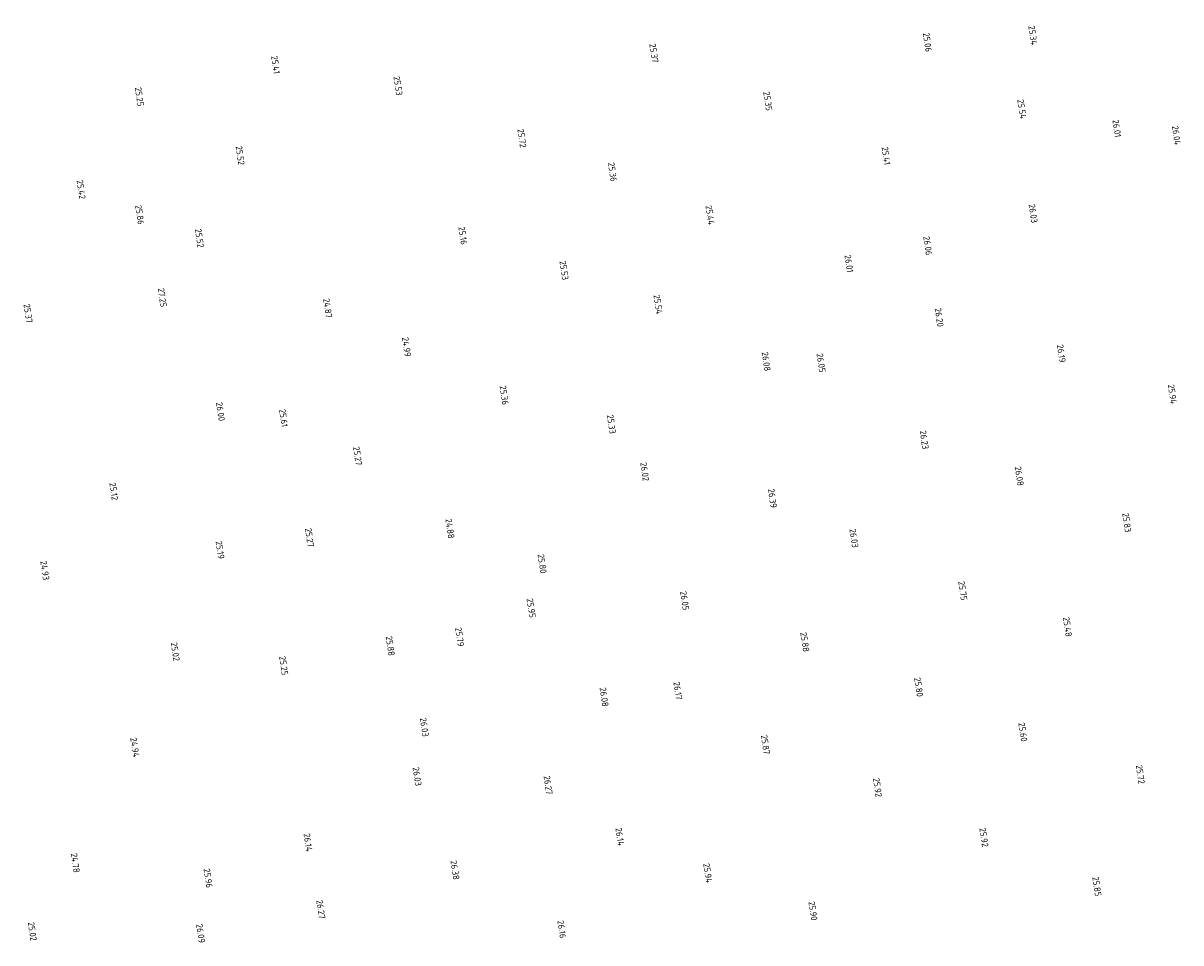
# Model space of a CAD drawing. Extents: x 184312 to 185605, y 346435 to 348273.
# Tile 17 of 18: x 185281 to 185603, y 347784 to 348040. Entities that reach past the tile are written whole.
import ezdxf
from ezdxf.enums import TextEntityAlignment as Align

# ---------------------------------------------------------------- set-up
doc = ezdxf.new("R2010")
doc.units = 0
doc.layers.add('rijk_10Anno', color=254, linetype='Continuous')
doc.styles.add('NLCS-ISO-ANNOTATIVE-T18', font='NLCS-ISO.ttf', dxfattribs={"height": 1.8})

# ---------------------------------------------------------------- blocks, each defined once
blk = doc.blocks.new('SAL-HOOGTELABEL-SO')
at = {"color": 0, "linetype": 'ByBlock', "lineweight": -2, "style": 'NLCS-ISO-ANNOTATIVE-T18'}
blk.add_attdef('HOOGTE', text='', height=1.8, dxfattribs=at).set_placement((2.79, 0), align=Align.RIGHT)

msp = doc.modelspace()

# ---------------------------------------------------------------- block references
at = {"layer": 'rijk_10Anno', "color": 254, "rotation": 278.271}
for p, values in [((185531.43, 348035.1, 25.06), {'HOOGTE': '25.06'}), ((185560.77, 348037, 25.34), {'HOOGTE': '25.34'}), ((185455.26, 348032.09, 25.37), {'HOOGTE': '25.37'}), ((185349.94, 348028.96, 25.41), {'HOOGTE': '25.41'}), ((185384.05, 348022.95, 25.53), {'HOOGTE': '25.53'}), ((185312.07, 348019.94, 25.25), {'HOOGTE': '25.25'}), ((185486.98, 348018.71, 25.35), {'HOOGTE': '25.35'}), ((185557.7, 348016.47, 25.54), {'HOOGTE': '25.54'}), ((185584.12, 348011.3, 26.01), {'HOOGTE': '26.01'}), ((185418.53, 348008.39, 25.72), {'HOOGTE': '25.72'}), ((185600.73, 348009.18, 26.04), {'HOOGTE': '26.04'}), ((185340.1, 348003.59, 25.52), {'HOOGTE': '25.52'}), ((185519.89, 348003.6, 25.41), {'HOOGTE': '25.41'}), ((185443.75, 347998.99, 25.36), {'HOOGTE': '25.36'}), ((185295.83, 347994.07, 25.42), {'HOOGTE': '25.42'}), ((185312.14, 347987.02, 25.86), {'HOOGTE': '25.86'}), ((185470.92, 347986.9, 25.44), {'HOOGTE': '25.44'}), ((185560.85, 347987.46, 26.03), {'HOOGTE': '26.03'}), ((185328.77, 347980.55, 25.52), {'HOOGTE': '25.52'}), ((185402.06, 347981.43, 25.16), {'HOOGTE': '25.16'}), ((185531.52, 347978.47, 26.06), {'HOOGTE': '26.06'}), ((185509.54, 347973.66, 26.01), {'HOOGTE': '26.01'}), ((185430.26, 347971.58, 25.53), {'HOOGTE': '25.53'}), ((185318.42, 347964.07, 27.25), {'HOOGTE': '27.25'}), ((185364.47, 347961.04, 24.87), {'HOOGTE': '24.87'}), ((185456.44, 347962.06, 25.54), {'HOOGTE': '25.54'}), ((185281.05, 347959.61, 25.37), {'HOOGTE': '25.37'}), ((185534.7, 347958.55, 26.2), {'HOOGTE': '26.20'}), ((185386.44, 347950.22, 24.99), {'HOOGTE': '24.99'}), ((185568.67, 347948.61, 26.19), {'HOOGTE': '26.19'}), ((185486.54, 347946.22, 26.08), {'HOOGTE': '26.08'}), ((185501.81, 347945.86, 26.05), {'HOOGTE': '26.05'}), ((185413.59, 347936.84, 25.36), {'HOOGTE': '25.36'}), ((185599.62, 347937.09, 25.94), {'HOOGTE': '25.94'}), ((185334.6, 347932.33, 26), {'HOOGTE': '26.00'}), ((185352.14, 347930.66, 25.61), {'HOOGTE': '25.61'}), ((185443.45, 347928.78, 25.33), {'HOOGTE': '25.33'}), ((185530.53, 347924.46, 26.23), {'HOOGTE': '26.23'}), ((185372.79, 347919.94, 25.27), {'HOOGTE': '25.27'}), ((185452.73, 347915.6, 26.02), {'HOOGTE': '26.02'}), ((185556.99, 347914.32, 26.08), {'HOOGTE': '26.08'}), ((185304.9, 347910.26, 25.12), {'HOOGTE': '25.12'}), ((185488.28, 347908.13, 26.39), {'HOOGTE': '26.39'}), ((185398.52, 347899.62, 24.88), {'HOOGTE': '24.88'}), ((185586.93, 347901.35, 25.83), {'HOOGTE': '25.83'}), ((185359.4, 347897.27, 25.27), {'HOOGTE': '25.27'}), ((185510.97, 347897.07, 26.03), {'HOOGTE': '26.03'}), ((185334.48, 347893.92, 25.19), {'HOOGTE': '25.19'}), ((185424.17, 347889.91, 25.8), {'HOOGTE': '25.80'}), ((185285.74, 347888.02, 24.93), {'HOOGTE': '24.93'}), ((185541.26, 347882.4, 25.75), {'HOOGTE': '25.75'}), ((185463.84, 347879.67, 26.05), {'HOOGTE': '26.05'}), ((185421.11, 347877.57, 25.95), {'HOOGTE': '25.95'}), ((185401.2, 347869.53, 25.79), {'HOOGTE': '25.79'}), ((185570.43, 347872.29, 25.48), {'HOOGTE': '25.48'}), ((185381.9, 347866.97, 25.88), {'HOOGTE': '25.88'}), ((185497.31, 347868.07, 25.88), {'HOOGTE': '25.88'}), ((185322.03, 347865.49, 25.02), {'HOOGTE': '25.02'}), ((185352.22, 347861.56, 25.25), {'HOOGTE': '25.25'}), ((185461.92, 347854.76, 26.17), {'HOOGTE': '26.17'}), ((185528.99, 347855.57, 25.8), {'HOOGTE': '25.80'}), ((185441.42, 347852.82, 26.08), {'HOOGTE': '26.08'}), ((185391.37, 347844.46, 26.03), {'HOOGTE': '26.03'}), ((185558, 347843.08, 25.6), {'HOOGTE': '25.60'}), ((185310.8, 347838.73, 24.94), {'HOOGTE': '24.94'}), ((185486.32, 347839.53, 25.87), {'HOOGTE': '25.87'}), ((185590.69, 347831.3, 25.72), {'HOOGTE': '25.72'}), ((185389.35, 347830.74, 26.03), {'HOOGTE': '26.03'}), ((185425.82, 347828.34, 26.27), {'HOOGTE': '26.27'}), ((185517.54, 347827.64, 25.92), {'HOOGTE': '25.92'}), ((185358.97, 347812.51, 26.14), {'HOOGTE': '26.14'}), ((185445.78, 347814.06, 26.14), {'HOOGTE': '26.14'}), ((185547.15, 347813.74, 25.92), {'HOOGTE': '25.92'}), ((185294.22, 347806.6, 24.78), {'HOOGTE': '24.78'}), ((185331.18, 347802.37, 25.96), {'HOOGTE': '25.96'}), ((185399.91, 347804.64, 26.38), {'HOOGTE': '26.38'}), ((185470.28, 347803.76, 25.94), {'HOOGTE': '25.94'}), ((185578.6, 347800.04, 25.85), {'HOOGTE': '25.85'}), ((185362.55, 347793.76, 26.27), {'HOOGTE': '26.27'}), ((185499.56, 347793.27, 25.9), {'HOOGTE': '25.90'}), ((185282.24, 347787.61, 25.02), {'HOOGTE': '25.02'}), ((185329.09, 347787.01, 26.09), {'HOOGTE': '26.09'}), ((185429.62, 347788.34, 26.16), {'HOOGTE': '26.16'})]:
    msp.add_blockref('SAL-HOOGTELABEL-SO', p, dxfattribs=at).add_auto_attribs(values)

doc.saveas('drawing.dxf')
